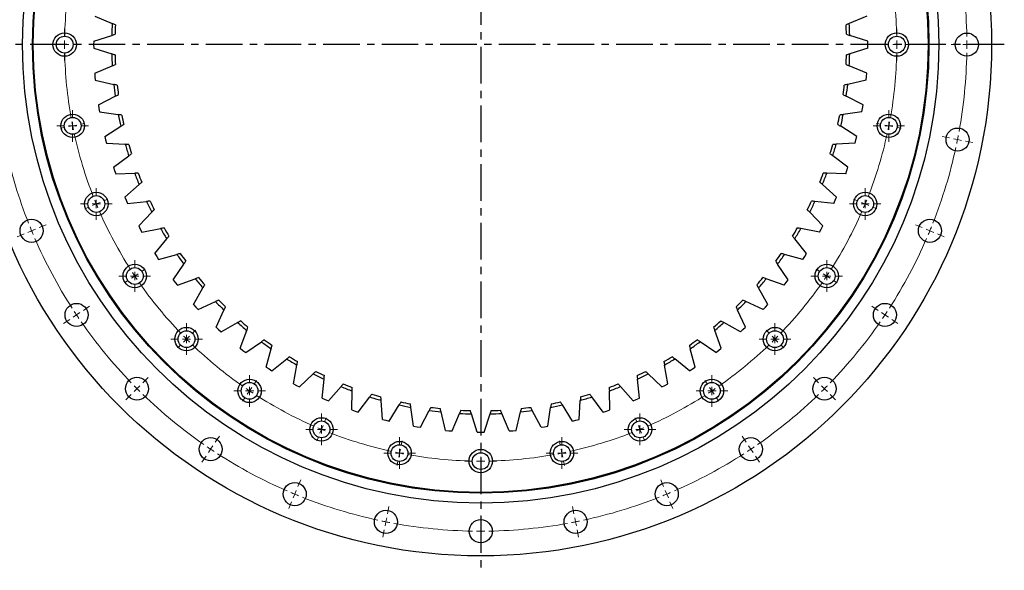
# Model space of a CAD drawing. Header units: millimetres. Extents: x -179 to 2644, y 4914 to 7187.
# Tile 5 of 11: x 297 to 894, y 6317 to 6651. Entities that reach past the tile are written whole.
import ezdxf

# ---------------------------------------------------------------- set-up
doc = ezdxf.new("R2010")
doc.units = ezdxf.units.MM
doc.header["$LTSCALE"] = 10
doc.linetypes.add('CENTER', pattern=[10.16, 6.35, -1.27, 1.27, -1.27])

# ---------------------------------------------------------------- blocks, each defined once
blk = doc.blocks.new('SW_CENTERMARKSYMBOL_3')
at = {"color": 0, "linetype": 'Continuous', "lineweight": 18}
for p, q in [((0, 5), (0, 9.6)), ((-5, 0), (-9.6, 0)), ((0, 0), (-2.5, 0)), ((0, 0), (0, 2.5)), ((0, 0), (0, -2.5)), ((0, 0), (2.5, 0)), ((5, 0), (9.6, 0)), ((0, -5), (0, -9.6))]:
    blk.add_line(p, q, dxfattribs=at)
blk = doc.blocks.new('SW_CENTERMARKSYMBOL_12')
at = {"color": 0, "linetype": 'Continuous', "lineweight": 18}
for p, q in [((0, 5), (0, 9.6)), ((-5, 0), (-9.6, 0)), ((0, 0), (-2.5, 0)), ((0, 0), (0, 2.5)), ((0, 0), (0, -2.5)), ((0, 0), (2.5, 0)), ((5, 0), (9.6, 0)), ((0, -5), (0, -9.6))]:
    blk.add_line(p, q, dxfattribs=at)
blk = doc.blocks.new('SW_CENTERMARKSYMBOL_13')
at = {"color": 0, "linetype": 'Continuous', "lineweight": 18}
for p, q in [((0, 5), (0, 9.6)), ((-5, 0), (-9.6, 0)), ((0, 0), (-2.5, 0)), ((0, 0), (0, 2.5)), ((0, 0), (0, -2.5)), ((0, 0), (2.5, 0)), ((5, 0), (9.6, 0)), ((0, -5), (0, -9.6))]:
    blk.add_line(p, q, dxfattribs=at)
blk = doc.blocks.new('SW_CENTERMARKSYMBOL_14')
at = {"color": 0, "linetype": 'Continuous', "lineweight": 18}
for p, q in [((0, 5), (0, 9.6)), ((-5, 0), (-9.6, 0)), ((0, 0), (-2.5, 0)), ((0, 0), (0, 2.5)), ((0, 0), (0, -2.5)), ((0, 0), (2.5, 0)), ((5, 0), (9.6, 0)), ((0, -5), (0, -9.6))]:
    blk.add_line(p, q, dxfattribs=at)
blk = doc.blocks.new('SW_CENTERMARKSYMBOL_15')
at = {"color": 0, "linetype": 'Continuous', "lineweight": 18}
for p, q in [((0, 5), (0, 9.6)), ((-5, 0), (-9.6, 0)), ((0, 0), (-2.5, 0)), ((0, 0), (0, 2.5)), ((0, 0), (0, -2.5)), ((0, 0), (2.5, 0)), ((5, 0), (9.6, 0)), ((0, -5), (0, -9.6))]:
    blk.add_line(p, q, dxfattribs=at)
blk = doc.blocks.new('SW_CENTERMARKSYMBOL_16')
at = {"color": 0, "linetype": 'Continuous', "lineweight": 18}
for p, q in [((0, 5), (0, 9.6)), ((-5, 0), (-9.6, 0)), ((0, 0), (-2.5, 0)), ((0, 0), (0, 2.5)), ((0, 0), (0, -2.5)), ((0, 0), (2.5, 0)), ((5, 0), (9.6, 0)), ((0, -5), (0, -9.6))]:
    blk.add_line(p, q, dxfattribs=at)
blk = doc.blocks.new('SW_CENTERMARKSYMBOL_17')
at = {"color": 0, "linetype": 'Continuous', "lineweight": 18}
for p, q in [((0, 5), (0, 9.6)), ((-5, 0), (-9.6, 0)), ((0, 0), (-2.5, 0)), ((0, 0), (0, 2.5)), ((0, 0), (0, -2.5)), ((0, 0), (2.5, 0)), ((5, 0), (9.6, 0)), ((0, -5), (0, -9.6))]:
    blk.add_line(p, q, dxfattribs=at)
blk = doc.blocks.new('SW_CENTERMARKSYMBOL_18')
at = {"color": 0, "linetype": 'Continuous', "lineweight": 18}
for p, q in [((0, 5), (0, 9.6)), ((-5, 0), (-9.6, 0)), ((0, 0), (-2.5, 0)), ((0, 0), (0, 2.5)), ((0, 0), (0, -2.5)), ((0, 0), (2.5, 0)), ((5, 0), (9.6, 0)), ((0, -5), (0, -9.6))]:
    blk.add_line(p, q, dxfattribs=at)
blk = doc.blocks.new('SW_CENTERMARKSYMBOL_19')
at = {"color": 0, "linetype": 'Continuous', "lineweight": 18}
for p, q in [((0, 5), (0, 9.6)), ((-5, 0), (-9.6, 0)), ((0, 0), (-2.5, 0)), ((0, 0), (0, 2.5)), ((0, 0), (0, -2.5)), ((0, 0), (2.5, 0)), ((5, 0), (9.6, 0)), ((0, -5), (0, -9.6))]:
    blk.add_line(p, q, dxfattribs=at)
blk = doc.blocks.new('SW_CENTERMARKSYMBOL_20')
at = {"color": 0, "linetype": 'Continuous', "lineweight": 18}
for p, q in [((0, 5), (0, 9.6)), ((-5, 0), (-9.6, 0)), ((0, 0), (-2.5, 0)), ((0, 0), (0, 2.5)), ((0, 0), (0, -2.5)), ((0, 0), (2.5, 0)), ((5, 0), (9.6, 0)), ((0, -5), (0, -9.6))]:
    blk.add_line(p, q, dxfattribs=at)
blk = doc.blocks.new('SW_CENTERMARKSYMBOL_21')
at = {"color": 0, "linetype": 'Continuous', "lineweight": 18}
for p, q in [((0, 5), (0, 9.6)), ((-5, 0), (-9.6, 0)), ((0, 0), (-2.5, 0)), ((0, 0), (0, 2.5)), ((0, 0), (0, -2.5)), ((0, 0), (2.5, 0)), ((5, 0), (9.6, 0)), ((0, -5), (0, -9.6))]:
    blk.add_line(p, q, dxfattribs=at)
blk = doc.blocks.new('SW_CENTERMARKSYMBOL_22')
at = {"color": 0, "linetype": 'Continuous', "lineweight": 18}
for p, q in [((0, 5), (0, 9.6)), ((-5, 0), (-9.6, 0)), ((0, 0), (-2.5, 0)), ((0, 0), (0, 2.5)), ((0, 0), (0, -2.5)), ((0, 0), (2.5, 0)), ((5, 0), (9.6, 0)), ((0, -5), (0, -9.6))]:
    blk.add_line(p, q, dxfattribs=at)
blk = doc.blocks.new('SW_CENTERMARKSYMBOL_23')
at = {"color": 0, "linetype": 'Continuous', "lineweight": 18}
for p, q in [((0, 5), (0, 9.6)), ((-5, 0), (-9.6, 0)), ((0, 0), (-2.5, 0)), ((0, 0), (0, 2.5)), ((0, 0), (0, -2.5)), ((0, 0), (2.5, 0)), ((5, 0), (9.6, 0)), ((0, -5), (0, -9.6))]:
    blk.add_line(p, q, dxfattribs=at)
blk = doc.blocks.new('SW_CENTERMARKSYMBOL_24')
at = {"color": 0, "linetype": 'Continuous', "lineweight": 18}
for p, q in [((0, 5), (0, 9.6)), ((-5, 0), (-9.6, 0)), ((0, 0), (-2.5, 0)), ((0, 0), (0, 2.5)), ((0, 0), (0, -2.5)), ((0, 0), (2.5, 0)), ((5, 0), (9.6, 0)), ((0, -5), (0, -9.6))]:
    blk.add_line(p, q, dxfattribs=at)
blk = doc.blocks.new('SW_CENTERMARKSYMBOL_25')
at = {"color": 0, "linetype": 'Continuous', "lineweight": 18}
for p, q in [((0, 5), (0, 9.6)), ((-5, 0), (-9.6, 0)), ((0, 0), (-2.5, 0)), ((0, 0), (0, 2.5)), ((0, 0), (0, -2.5)), ((0, 0), (2.5, 0)), ((5, 0), (9.6, 0)), ((0, -5), (0, -9.6))]:
    blk.add_line(p, q, dxfattribs=at)
blk = doc.blocks.new('SW_CENTERMARKSYMBOL_26')
at = {"color": 0, "linetype": 'Continuous', "lineweight": 18}
for p, q in [((0, 5), (0, 9.6)), ((-5, 0), (-9.6, 0)), ((0, 0), (-2.5, 0)), ((0, 0), (0, 2.5)), ((0, 0), (0, -2.5)), ((0, 0), (2.5, 0)), ((5, 0), (9.6, 0)), ((0, -5), (0, -9.6))]:
    blk.add_line(p, q, dxfattribs=at)
blk = doc.blocks.new('SW_CENTERMARKSYMBOL_34')
at = {"color": 0, "linetype": 'Continuous', "lineweight": 18}
for p, q in [((0, 5), (0, 9.6)), ((-5, 0), (-9.6, 0)), ((0, 0), (-2.5, 0)), ((0, 0), (0, 2.5)), ((0, 0), (0, -2.5)), ((0, 0), (2.5, 0)), ((5, 0), (9.6, 0)), ((0, -5), (0, -9.6))]:
    blk.add_line(p, q, dxfattribs=at)

msp = doc.modelspace()

# ---------------------------------------------------------------- linework, layer by layer
at = {"linetype": 'CENTER', "ltscale": 0.35}
for p, q in [((576.74, 6954.31), (576.74, 6316.9)), ((894.46, 6635.61), (259.03, 6635.61))]:
    msp.add_line(p, q, dxfattribs=at)
at = {"color": 7, "linetype": 'Continuous', "lineweight": 25}
for p, q in [((342.49, 6652.92), (353.11, 6648.49)), ((811, 6652.92), (800.37, 6648.49)), ((341.86, 6637.7), (352.81, 6641.23)), ((811.63, 6637.7), (800.67, 6641.23)), ((341.86, 6637.7), (341.85, 6635.61)), ((341.85, 6635.61), (341.86, 6633.52)), ((341.86, 6633.52), (352.81, 6629.98)), ((811.63, 6633.52), (800.67, 6629.98)), ((811.64, 6635.61), (811.63, 6637.7)), ((811.63, 6633.52), (811.64, 6635.61)), ((342.49, 6618.29), (353.11, 6622.72)), ((811, 6618.29), (800.37, 6622.72)), ((342.49, 6618.29), (342.65, 6616.21)), ((342.65, 6616.21), (342.84, 6614.13)), ((810.65, 6614.13), (810.83, 6616.21)), ((810.83, 6616.21), (811, 6618.29)), ((342.84, 6614.13), (354.04, 6611.5)), ((810.65, 6614.13), (799.44, 6611.5)), ((344.72, 6599.01), (354.94, 6604.3)), ((808.77, 6599.01), (798.55, 6604.3)), ((344.72, 6599.01), (345.06, 6596.94)), ((345.06, 6596.94), (345.41, 6594.89)), ((808.08, 6594.89), (808.43, 6596.94)), ((808.43, 6596.94), (808.77, 6599.01)), ((345.41, 6594.89), (356.79, 6593.2)), ((808.08, 6594.89), (796.69, 6593.2)), ((348.54, 6579.97), (358.28, 6586.09)), ((804.95, 6579.97), (795.2, 6586.09)), ((348.54, 6579.97), (349.04, 6577.94)), ((804.45, 6577.94), (804.95, 6579.97)), ((349.04, 6577.94), (349.56, 6575.92)), ((349.56, 6575.92), (361.05, 6575.18)), ((803.93, 6575.92), (792.44, 6575.18)), ((803.93, 6575.92), (804.45, 6577.94)), ((353.91, 6561.32), (363.12, 6568.22)), ((799.58, 6561.32), (790.37, 6568.22)), ((353.91, 6561.32), (354.58, 6559.34)), ((798.91, 6559.34), (799.58, 6561.32)), ((354.58, 6559.34), (355.27, 6557.36)), ((355.27, 6557.36), (366.78, 6557.57)), ((798.22, 6557.36), (786.71, 6557.57)), ((798.22, 6557.36), (798.91, 6559.34)), ((360.81, 6543.17), (369.41, 6550.81)), ((792.68, 6543.17), (784.07, 6550.81)), ((360.81, 6543.17), (361.64, 6541.25)), ((791.85, 6541.25), (792.68, 6543.17)), ((361.64, 6541.25), (362.48, 6539.34)), ((362.48, 6539.34), (373.94, 6540.5)), ((791, 6539.34), (779.55, 6540.5)), ((791, 6539.34), (791.85, 6541.25)), ((369.18, 6525.65), (377.12, 6533.98)), ((784.31, 6525.65), (776.36, 6533.98)), ((369.18, 6525.65), (370.16, 6523.81)), ((783.32, 6523.81), (784.31, 6525.65)), ((370.16, 6523.81), (371.16, 6521.98)), ((371.16, 6521.98), (382.48, 6524.08)), ((782.32, 6521.98), (771, 6524.08)), ((782.32, 6521.98), (783.32, 6523.81)), ((378.96, 6508.89), (386.2, 6517.84)), ((774.52, 6508.89), (767.29, 6517.84)), ((378.96, 6508.89), (380.1, 6507.13)), ((380.1, 6507.13), (381.25, 6505.39)), ((381.25, 6505.39), (392.36, 6508.42)), ((772.24, 6505.39), (761.13, 6508.42)), ((772.24, 6505.39), (773.39, 6507.13)), ((773.39, 6507.13), (774.52, 6508.89)), ((390.1, 6492.99), (396.57, 6502.51)), ((763.38, 6492.99), (756.91, 6502.51)), ((390.1, 6492.99), (391.38, 6491.33)), ((391.38, 6491.33), (392.67, 6489.69)), ((392.67, 6489.69), (403.49, 6493.62)), ((760.82, 6489.69), (750, 6493.62)), ((760.82, 6489.69), (762.11, 6491.33)), ((762.11, 6491.33), (763.38, 6492.99)), ((402.52, 6478.06), (408.18, 6488.08)), ((750.97, 6478.06), (745.31, 6488.08)), ((402.52, 6478.06), (403.93, 6476.52)), ((405.35, 6474.99), (415.81, 6479.8)), ((748.14, 6474.99), (737.68, 6479.8)), ((749.56, 6476.52), (750.97, 6478.06)), ((403.93, 6476.52), (405.35, 6474.99)), ((416.12, 6464.21), (420.94, 6474.67)), ((737.36, 6464.21), (732.55, 6474.67)), ((748.14, 6474.99), (749.56, 6476.52)), ((419.2, 6461.38), (429.22, 6467.04)), ((734.29, 6461.38), (724.27, 6467.04)), ((416.12, 6464.21), (417.66, 6462.79)), ((417.66, 6462.79), (419.2, 6461.38)), ((430.83, 6451.53), (434.76, 6462.35)), ((722.66, 6451.53), (718.73, 6462.35)), ((734.29, 6461.38), (735.83, 6462.79)), ((735.83, 6462.79), (737.36, 6464.21)), ((434.12, 6448.97), (443.65, 6455.44)), ((719.36, 6448.97), (709.84, 6455.44)), ((430.83, 6451.53), (432.47, 6450.24)), ((432.47, 6450.24), (434.12, 6448.97)), ((446.53, 6440.11), (449.55, 6451.22)), ((706.96, 6440.11), (703.93, 6451.22)), ((719.36, 6448.97), (721.02, 6450.24)), ((721.02, 6450.24), (722.66, 6451.53)), ((450.02, 6437.83), (458.98, 6445.06)), ((463.11, 6430.03), (465.21, 6441.35)), ((690.37, 6430.03), (688.27, 6441.35)), ((703.46, 6437.83), (694.51, 6445.06)), ((446.53, 6440.11), (448.27, 6438.96)), ((448.27, 6438.96), (450.02, 6437.83)), ((466.79, 6428.04), (475.12, 6435.99)), ((686.7, 6428.04), (678.37, 6435.99)), ((703.46, 6437.83), (705.22, 6438.96)), ((705.22, 6438.96), (706.96, 6440.11)), ((463.11, 6430.03), (464.95, 6429.02)), ((480.48, 6421.35), (481.64, 6432.8)), ((673.01, 6421.35), (671.85, 6432.8)), ((688.54, 6429.02), (690.37, 6430.03)), ((464.95, 6429.02), (466.79, 6428.04)), ((484.31, 6419.67), (491.95, 6428.28)), ((498.5, 6414.13), (498.71, 6425.64)), ((654.99, 6414.13), (654.78, 6425.64)), ((669.18, 6419.67), (661.54, 6428.28)), ((686.7, 6428.04), (688.54, 6429.02)), ((480.48, 6421.35), (482.39, 6420.5)), ((482.39, 6420.5), (484.31, 6419.67)), ((502.45, 6412.77), (509.36, 6421.98)), ((517.06, 6408.42), (516.32, 6419.91)), ((521.11, 6407.4), (527.23, 6417.15)), ((632.38, 6407.4), (626.26, 6417.15)), ((636.43, 6408.42), (637.17, 6419.91)), ((651.03, 6412.77), (644.13, 6421.98)), ((669.18, 6419.67), (671.1, 6420.5)), ((671.1, 6420.5), (673.01, 6421.35)), ((498.5, 6414.13), (500.47, 6413.44)), ((500.47, 6413.44), (502.45, 6412.77)), ((536.02, 6404.27), (534.33, 6415.66)), ((540.14, 6403.58), (545.44, 6413.8)), ((555.27, 6401.7), (552.64, 6412.91)), ((559.43, 6401.35), (563.86, 6411.98)), ((574.65, 6400.72), (571.11, 6411.68)), ((578.83, 6400.72), (582.37, 6411.68)), ((594.06, 6401.35), (589.63, 6411.98)), ((598.22, 6401.7), (600.84, 6412.91)), ((613.34, 6403.58), (608.05, 6413.8)), ((617.46, 6404.27), (619.15, 6415.66)), ((651.03, 6412.77), (653.01, 6413.44)), ((653.01, 6413.44), (654.99, 6414.13)), ((517.06, 6408.42), (519.08, 6407.9)), ((519.08, 6407.9), (521.11, 6407.4)), ((632.38, 6407.4), (634.41, 6407.9)), ((634.41, 6407.9), (636.43, 6408.42)), ((536.02, 6404.27), (538.08, 6403.92)), ((538.08, 6403.92), (540.14, 6403.58)), ((555.27, 6401.7), (557.35, 6401.52)), ((557.35, 6401.52), (559.43, 6401.35)), ((574.65, 6400.72), (576.74, 6400.71)), ((576.74, 6400.71), (578.83, 6400.72)), ((594.06, 6401.35), (596.14, 6401.52)), ((596.14, 6401.52), (598.22, 6401.7)), ((613.34, 6403.58), (615.41, 6403.92)), ((615.41, 6403.92), (617.46, 6404.27))]:
    msp.add_line(p, q, dxfattribs=at)
at = {"color": 0, "linetype": 'Continuous', "lineweight": 18}
for p, q in [((319.24, 6635.61), (316.64, 6635.61)), ((324.24, 6635.61), (321.74, 6635.61)), ((324.24, 6635.61), (326.74, 6635.61)), ((329.24, 6635.61), (331.84, 6635.61)), ((824.24, 6635.61), (821.64, 6635.61)), ((829.24, 6635.61), (826.74, 6635.61)), ((829.24, 6635.61), (831.74, 6635.61)), ((834.24, 6635.61), (836.84, 6635.61)), ((866.74, 6635.61), (862.24, 6635.61)), ((871.74, 6635.61), (869.24, 6635.61)), ((871.74, 6635.61), (874.24, 6635.61)), ((876.74, 6635.61), (881.24, 6635.61)), ((324.19, 6585.37), (321.64, 6584.86)), ((329.1, 6586.35), (326.64, 6585.86)), ((329.1, 6586.35), (331.55, 6586.83)), ((334, 6587.32), (336.55, 6587.83)), ((819.49, 6587.32), (816.94, 6587.83)), ((824.39, 6586.35), (821.94, 6586.83)), ((824.39, 6586.35), (826.84, 6585.86)), ((829.3, 6585.37), (831.85, 6584.86)), ((861.17, 6579.03), (856.76, 6579.91)), ((866.08, 6578.05), (863.62, 6578.54)), ((866.08, 6578.05), (868.53, 6577.57)), ((870.98, 6577.08), (875.39, 6576.2)), ((338.84, 6537.07), (336.44, 6536.07)), ((343.46, 6538.98), (341.15, 6538.02)), ((343.46, 6538.98), (345.77, 6539.94)), ((348.08, 6540.89), (350.49, 6541.89)), ((805.4, 6540.89), (803, 6541.89)), ((810.02, 6538.98), (807.71, 6539.94)), ((810.02, 6538.98), (812.33, 6538.02)), ((814.64, 6537.07), (817.04, 6536.07)), ((308.82, 6524.63), (312.98, 6526.35)), ((844.67, 6524.63), (840.51, 6526.35)), ((299.58, 6520.8), (295.42, 6519.08)), ((304.2, 6522.71), (301.89, 6521.76)), ((304.2, 6522.71), (306.51, 6523.67)), ((849.29, 6522.71), (846.98, 6523.67)), ((849.29, 6522.71), (851.6, 6521.76)), ((853.91, 6520.8), (858.06, 6519.08)), ((366.8, 6495.32), (364.72, 6493.94)), ((366.8, 6495.32), (368.88, 6496.71)), ((370.95, 6498.1), (373.12, 6499.55)), ((782.53, 6498.1), (780.37, 6499.55)), ((786.69, 6495.32), (784.61, 6496.71)), ((786.69, 6495.32), (788.77, 6493.94)), ((362.64, 6492.55), (360.48, 6491.1)), ((790.85, 6492.55), (793.01, 6491.1)), ((335.62, 6474.49), (339.36, 6476.99)), ((817.87, 6474.49), (814.13, 6476.99)), ((331.46, 6471.71), (329.38, 6470.32)), ((331.46, 6471.71), (333.54, 6473.1)), ((822.03, 6471.71), (819.95, 6473.1)), ((822.03, 6471.71), (824.11, 6470.32)), ((327.3, 6468.93), (323.56, 6466.43)), ((826.18, 6468.93), (829.93, 6466.43)), ((401.73, 6460.6), (403.57, 6462.44)), ((751.75, 6460.6), (749.91, 6462.44)), ((394.66, 6453.53), (392.83, 6451.69)), ((398.2, 6457.06), (396.43, 6455.29)), ((398.2, 6457.06), (399.97, 6458.83)), ((755.29, 6457.06), (753.52, 6458.83)), ((755.29, 6457.06), (757.06, 6455.29)), ((758.82, 6453.53), (760.66, 6451.69)), ((371.68, 6430.55), (374.86, 6433.73)), ((439.24, 6429.82), (440.68, 6431.98)), ((714.25, 6429.82), (712.8, 6431.98)), ((781.8, 6430.55), (778.62, 6433.73)), ((364.61, 6423.47), (361.43, 6420.29)), ((368.15, 6427.01), (366.38, 6425.24)), ((368.15, 6427.01), (369.91, 6428.78)), ((436.46, 6425.66), (435.07, 6423.58)), ((436.46, 6425.66), (437.85, 6427.74)), ((717.03, 6425.66), (715.64, 6427.74)), ((717.03, 6425.66), (718.41, 6423.58)), ((785.34, 6427.01), (783.57, 6428.78)), ((785.34, 6427.01), (787.11, 6425.24)), ((788.88, 6423.47), (792.06, 6420.29)), ((433.68, 6421.5), (432.24, 6419.34)), ((719.8, 6421.5), (721.25, 6419.34)), ((482.03, 6406.95), (483.02, 6409.35)), ((671.46, 6406.95), (670.46, 6409.35)), ((480.12, 6402.33), (479.16, 6400.02)), ((480.12, 6402.33), (481.07, 6404.64)), ((673.37, 6402.33), (672.41, 6404.64)), ((673.37, 6402.33), (674.33, 6400.02)), ((415.63, 6394.48), (418.13, 6398.22)), ((478.2, 6397.71), (477.21, 6395.3)), ((528.46, 6392.86), (528.97, 6395.41)), ((625.03, 6392.86), (624.52, 6395.41)), ((675.28, 6397.71), (676.28, 6395.3)), ((737.86, 6394.48), (735.36, 6398.22)), ((412.85, 6390.32), (411.46, 6388.24)), ((412.85, 6390.32), (414.24, 6392.4)), ((527.48, 6387.96), (527, 6385.51)), ((527.48, 6387.96), (527.97, 6390.41)), ((576.74, 6388.11), (576.74, 6390.71)), ((626, 6387.96), (625.52, 6390.41)), ((626, 6387.96), (626.49, 6385.51)), ((740.64, 6390.32), (739.25, 6392.4)), ((740.64, 6390.32), (742.03, 6388.24)), ((410.07, 6386.17), (407.57, 6382.42)), ((526.51, 6383.05), (526, 6380.5)), ((576.74, 6383.11), (576.74, 6385.61)), ((576.74, 6383.11), (576.74, 6380.61)), ((626.98, 6383.05), (627.49, 6380.5)), ((743.41, 6386.17), (745.91, 6382.42)), ((576.74, 6378.11), (576.74, 6375.51)), ((465.77, 6367.68), (467.49, 6371.84)), ((687.72, 6367.68), (686, 6371.84)), ((463.85, 6363.06), (464.81, 6365.37)), ((689.64, 6363.06), (688.68, 6365.37)), ((461.94, 6358.44), (460.22, 6354.28)), ((463.85, 6363.06), (462.9, 6360.75)), ((689.64, 6363.06), (690.59, 6360.75)), ((691.55, 6358.44), (693.27, 6354.28)), ((520.17, 6351.18), (521.05, 6355.59)), ((633.32, 6351.18), (632.44, 6355.59)), ((519.19, 6346.27), (518.7, 6343.82)), ((519.19, 6346.27), (519.68, 6348.73)), ((576.74, 6345.61), (576.74, 6350.11)), ((634.3, 6346.27), (633.81, 6348.73)), ((634.3, 6346.27), (634.78, 6343.82)), ((518.22, 6341.37), (517.34, 6336.96)), ((576.74, 6340.61), (576.74, 6343.11)), ((576.74, 6340.61), (576.74, 6338.11)), ((635.27, 6341.37), (636.15, 6336.96)), ((576.74, 6335.61), (576.74, 6331.11))]:
    msp.add_line(p, q, dxfattribs=at)
at = {"color": 7, "linetype": 'Continuous', "lineweight": 25}
for centre, radius in [((576.74, 6635.61), 310), ((576.74, 6635.61), 278), ((576.74, 6635.61), 272), ((576.74, 6635.61), 271.5), ((324.24, 6635.61), 7.1), ((324.24, 6635.61), 5.1), ((829.24, 6635.61), 7.1), ((829.24, 6635.61), 5.1), ((871.74, 6635.61), 7), ((329.1, 6586.35), 7.1), ((329.1, 6586.35), 5.1), ((824.39, 6586.35), 7.1), ((824.39, 6586.35), 5.1), ((866.08, 6578.05), 7), ((343.46, 6538.98), 7.1), ((343.46, 6538.98), 5.1), ((810.02, 6538.98), 7.1), ((810.02, 6538.98), 5.1), ((304.2, 6522.71), 7), ((849.29, 6522.71), 7), ((366.8, 6495.32), 7.1), ((786.69, 6495.32), 7.1), ((366.8, 6495.32), 5.1), ((786.69, 6495.32), 5.1), ((331.46, 6471.71), 7), ((822.03, 6471.71), 7), ((398.2, 6457.06), 7.1), ((398.2, 6457.06), 5.1), ((755.29, 6457.06), 7.1), ((755.29, 6457.06), 5.1), ((368.15, 6427.01), 7), ((436.46, 6425.66), 7.1), ((436.46, 6425.66), 5.1), ((717.03, 6425.66), 7.1), ((717.03, 6425.66), 5.1), ((785.34, 6427.01), 7), ((480.12, 6402.33), 7.1), ((480.12, 6402.33), 5.1), ((673.37, 6402.33), 7.1), ((673.37, 6402.33), 5.1), ((412.85, 6390.32), 7), ((527.48, 6387.96), 7.1), ((626, 6387.96), 7.1), ((740.64, 6390.32), 7), ((527.48, 6387.96), 5.1), ((576.74, 6383.11), 7.1), ((576.74, 6383.11), 5.1), ((626, 6387.96), 5.1), ((463.85, 6363.06), 7), ((689.64, 6363.06), 7), ((519.19, 6346.27), 7), ((634.3, 6346.27), 7), ((576.74, 6340.61), 7)]:
    msp.add_circle(centre, radius, dxfattribs=at)
at = {"color": 0, "linetype": 'Continuous', "lineweight": 18}
for radius, start, end in [(295, 0.97111, 10.27889), (252.5, 169.88457, 178.86543), (252.5, 1.13457, 10.11543), (252.5, 179.43272, 180), (252.5, 180, 180.56728), (252.5, 0, 0.56728), (252.5, 359.43272, 0), (295, 0, 0.48556), (295, 359.51444, 0), (252.5, 181.13457, 190.11543), (252.5, 349.88457, 358.86543), (295, 349.72111, 359.02889), (252.5, 190.68272, 191.25), (252.5, 191.25, 191.81728), (252.5, 348.18272, 348.75), (252.5, 348.75, 349.31728), (252.5, 192.38457, 201.36543), (252.5, 338.63457, 347.61543), (295, 348.75, 349.23556), (295, 192.22111, 201.52889), (295, 338.47111, 347.77889), (295, 348.26444, 348.75), (252.5, 201.93272, 202.5), (252.5, 202.5, 203.06728), (252.5, 336.93272, 337.5), (252.5, 337.5, 338.06728), (252.5, 203.63457, 212.61543), (252.5, 327.38457, 336.36543), (295, 202.01444, 202.5), (295, 337.5, 337.98556), (295, 202.5, 202.98556), (295, 337.01444, 337.5), (295, 203.47111, 212.77889), (295, 327.22111, 336.52889), (252.5, 213.18272, 213.75), (252.5, 213.75, 214.31728), (252.5, 325.68272, 326.25), (252.5, 326.25, 326.81728), (252.5, 214.88457, 223.86543), (252.5, 316.13457, 325.11543), (295, 213.26444, 213.75), (295, 213.75, 214.23556), (295, 325.76444, 326.25), (295, 326.25, 326.73556), (295, 214.72111, 224.02889), (295, 315.97111, 325.27889), (252.5, 224.43272, 225), (252.5, 225, 225.56728), (252.5, 226.13457, 235.11543), (252.5, 304.88457, 313.86543), (252.5, 314.43272, 315), (252.5, 315, 315.56728), (295, 224.51444, 225), (295, 225, 225.48556), (295, 225.97111, 235.27889), (252.5, 235.68272, 236.25), (252.5, 236.25, 236.81728), (252.5, 303.18272, 303.75), (252.5, 303.75, 304.31728), (295, 304.72111, 314.02889), (295, 314.51444, 315), (295, 315, 315.48556), (252.5, 237.38457, 246.36543), (252.5, 293.63457, 302.61543), (252.5, 246.93272, 247.5), (252.5, 247.5, 248.06728), (252.5, 248.63457, 257.61543), (252.5, 282.38457, 291.36543), (252.5, 291.93272, 292.5), (252.5, 292.5, 293.06728), (295, 235.76444, 236.25), (295, 236.25, 236.73556), (295, 237.22111, 246.52889), (252.5, 258.18272, 258.75), (252.5, 258.75, 259.31728), (252.5, 280.68272, 281.25), (252.5, 281.25, 281.81728), (295, 293.47111, 302.77889), (295, 303.26444, 303.75), (295, 303.75, 304.23556), (252.5, 259.88457, 268.86543), (252.5, 269.43272, 270), (252.5, 270, 270.56728), (252.5, 271.13457, 280.11543), (295, 247.01444, 247.5), (295, 292.5, 292.98556), (295, 247.5, 247.98556), (295, 248.47111, 257.77889), (295, 282.22111, 291.52889), (295, 292.01444, 292.5), (295, 258.26444, 258.75), (295, 258.75, 259.23556), (295, 280.76444, 281.25), (295, 281.25, 281.73556), (295, 259.72111, 269.02889), (295, 269.51444, 270), (295, 270, 270.48556), (295, 270.97111, 280.27889)]:
    msp.add_arc((576.74, 6635.61), radius, start, end, dxfattribs=at)
at = {"color": 7, "linetype": 'Continuous', "lineweight": 25}
for radius, start, end in [(224, 176.70303, 178.56013), (222, 176.88438, 178.37878), (222, 1.62122, 3.11562), (224, 1.43987, 3.29697), (224, 181.43987, 183.29697), (222, 181.62122, 183.11562), (222, 356.88438, 358.37878), (224, 356.70303, 358.56013), (224, 186.17672, 188.03381), (222, 186.35807, 187.85246), (222, 352.14754, 353.64193), (224, 351.96619, 353.82328), (224, 190.91356, 192.77065), (222, 191.09491, 192.5893), (222, 347.4107, 348.90509), (224, 347.22935, 349.08644), (224, 195.6504, 197.50749), (222, 195.83175, 197.32615), (222, 342.67385, 344.16825), (224, 342.49251, 344.3496), (224, 200.38724, 202.24434), (222, 200.56859, 202.06299), (222, 337.93701, 339.43141), (224, 337.75566, 339.61276), (224, 205.12409, 206.98118), (222, 205.30543, 206.79983), (222, 333.20017, 334.69457), (224, 333.01882, 334.87591), (224, 209.86093, 211.71802), (222, 210.04228, 211.53667), (222, 328.46333, 329.95772), (224, 328.28198, 330.13907), (224, 214.59777, 216.45486), (222, 214.77912, 216.27351), (222, 323.72649, 325.22088), (224, 323.54514, 325.40223), (224, 219.33461, 221.1917), (222, 219.51596, 221.01036), (222, 318.98964, 320.48404), (224, 318.8083, 320.66539), (224, 224.07145, 225.92855), (222, 224.2528, 225.7472), (222, 314.2528, 315.7472), (224, 314.07145, 315.92855), (224, 228.8083, 230.66539), (222, 228.98964, 230.48404), (222, 309.51596, 311.01036), (224, 309.33461, 311.1917), (224, 233.54514, 235.40223), (222, 233.72649, 235.22088), (222, 304.77912, 306.27351), (224, 304.59777, 306.45486), (224, 238.28198, 240.13907), (222, 238.46333, 239.95772), (222, 300.04228, 301.53667), (224, 299.86093, 301.71802), (224, 243.01882, 244.87591), (222, 243.20017, 244.69457), (222, 295.30543, 296.79983), (224, 295.12409, 296.98118), (222, 247.93701, 249.43141), (222, 290.56859, 292.06299), (224, 247.75566, 249.61276), (222, 252.67385, 254.16825), (222, 285.83175, 287.32615), (224, 290.38724, 292.24434), (224, 252.49251, 254.3496), (224, 257.22935, 259.08644), (222, 257.4107, 258.90509), (224, 280.91356, 282.77065), (222, 281.09491, 282.5893), (224, 285.6504, 287.50749), (224, 261.96619, 263.82328), (222, 262.14754, 263.64193), (224, 266.70303, 268.56013), (222, 266.88438, 268.37878), (224, 271.43987, 273.29697), (222, 271.62122, 273.11562), (224, 276.17672, 278.03381), (222, 276.35807, 277.85246)]:
    msp.add_arc((576.74, 6635.61), radius, start, end, dxfattribs=at)
for points in [[(355.07, 6647.67), (354.42, 6647.94), (353.77, 6648.22), (353.11, 6648.49)], [(800.37, 6648.49), (799.72, 6648.22), (799.07, 6647.94), (798.42, 6647.67)], [(352.81, 6641.23), (353.49, 6641.45), (354.16, 6641.67), (354.83, 6641.89)], [(798.65, 6641.89), (799.33, 6641.67), (800, 6641.45), (800.67, 6641.23)], [(354.83, 6629.33), (354.16, 6629.54), (353.49, 6629.76), (352.81, 6629.98)], [(800.67, 6629.98), (800, 6629.76), (799.33, 6629.54), (798.65, 6629.33)], [(353.11, 6622.72), (353.77, 6623), (354.42, 6623.27), (355.07, 6623.54)], [(798.42, 6623.54), (799.07, 6623.27), (799.72, 6623), (800.37, 6622.72)], [(356.11, 6611.02), (355.42, 6611.18), (354.73, 6611.34), (354.04, 6611.5)], [(799.44, 6611.5), (798.76, 6611.34), (798.07, 6611.18), (797.38, 6611.02)], [(354.94, 6604.3), (355.57, 6604.63), (356.2, 6604.95), (356.83, 6605.28)], [(796.66, 6605.28), (797.29, 6604.95), (797.92, 6604.63), (798.55, 6604.3)], [(358.89, 6592.89), (358.19, 6592.99), (357.49, 6593.09), (356.79, 6593.2)], [(796.69, 6593.2), (795.99, 6593.09), (795.29, 6592.99), (794.59, 6592.89)], [(358.28, 6586.09), (358.88, 6586.47), (359.48, 6586.84), (360.08, 6587.22)], [(793.41, 6587.22), (794.01, 6586.84), (794.6, 6586.47), (795.2, 6586.09)], [(363.16, 6575.04), (362.46, 6575.09), (361.75, 6575.13), (361.05, 6575.18)], [(792.44, 6575.18), (791.73, 6575.13), (791.03, 6575.09), (790.32, 6575.04)], [(363.12, 6568.22), (363.69, 6568.64), (364.25, 6569.07), (364.82, 6569.49)], [(788.67, 6569.49), (789.24, 6569.07), (789.8, 6568.64), (790.37, 6568.22)], [(368.9, 6557.61), (368.19, 6557.6), (367.48, 6557.59), (366.78, 6557.57)], [(786.71, 6557.57), (786.01, 6557.59), (785.3, 6557.6), (784.59, 6557.61)], [(369.41, 6550.81), (369.94, 6551.28), (370.47, 6551.75), (371, 6552.22)], [(782.49, 6552.22), (783.02, 6551.75), (783.54, 6551.28), (784.07, 6550.81)], [(376.05, 6540.71), (375.34, 6540.64), (374.64, 6540.57), (373.94, 6540.5)], [(779.55, 6540.5), (778.85, 6540.57), (778.14, 6540.64), (777.44, 6540.71)], [(377.12, 6533.98), (377.61, 6534.49), (378.1, 6535), (378.59, 6535.51)], [(774.9, 6535.51), (775.39, 6535), (775.87, 6534.49), (776.36, 6533.98)], [(384.57, 6524.46), (383.87, 6524.34), (383.18, 6524.21), (382.48, 6524.08)], [(386.2, 6517.84), (386.64, 6518.39), (387.09, 6518.94), (387.53, 6519.49)], [(765.96, 6519.49), (766.4, 6518.94), (766.84, 6518.39), (767.29, 6517.84)], [(771, 6524.08), (770.31, 6524.21), (769.61, 6524.34), (768.92, 6524.46)], [(394.4, 6508.97), (393.72, 6508.79), (393.04, 6508.6), (392.36, 6508.42)], [(761.13, 6508.42), (760.45, 6508.6), (759.77, 6508.79), (759.08, 6508.97)], [(396.57, 6502.51), (396.97, 6503.09), (397.37, 6503.68), (397.77, 6504.26)], [(755.72, 6504.26), (756.12, 6503.68), (756.52, 6503.09), (756.91, 6502.51)], [(405.48, 6494.35), (404.82, 6494.11), (404.15, 6493.87), (403.49, 6493.62)], [(408.18, 6488.08), (408.53, 6488.7), (408.88, 6489.31), (409.22, 6489.93)], [(744.26, 6489.93), (744.61, 6489.31), (744.96, 6488.7), (745.31, 6488.08)], [(750, 6493.62), (749.33, 6493.87), (748.67, 6494.11), (748, 6494.35)], [(417.73, 6480.69), (417.09, 6480.39), (416.45, 6480.1), (415.81, 6479.8)], [(737.68, 6479.8), (737.04, 6480.1), (736.4, 6480.39), (735.76, 6480.69)], [(420.94, 6474.67), (421.23, 6475.31), (421.53, 6475.95), (421.83, 6476.59)], [(731.66, 6476.59), (731.96, 6475.95), (732.25, 6475.31), (732.55, 6474.67)], [(431.07, 6468.09), (430.45, 6467.74), (429.84, 6467.39), (429.22, 6467.04)], [(724.27, 6467.04), (723.65, 6467.39), (723.03, 6467.74), (722.42, 6468.09)], [(434.76, 6462.35), (435, 6463.02), (435.24, 6463.68), (435.49, 6464.34)], [(718, 6464.34), (718.24, 6463.68), (718.48, 6463.02), (718.73, 6462.35)], [(445.4, 6456.63), (444.81, 6456.23), (444.23, 6455.83), (443.65, 6455.44)], [(449.55, 6451.22), (449.74, 6451.9), (449.93, 6452.58), (450.11, 6453.26)], [(703.38, 6453.26), (703.56, 6452.58), (703.75, 6451.9), (703.93, 6451.22)], [(709.84, 6455.44), (709.26, 6455.83), (708.67, 6456.23), (708.09, 6456.63)], [(460.63, 6446.39), (460.08, 6445.95), (459.53, 6445.51), (458.98, 6445.06)], [(465.21, 6441.35), (465.34, 6442.04), (465.47, 6442.74), (465.6, 6443.43)], [(687.89, 6443.43), (688.01, 6442.74), (688.14, 6442.04), (688.27, 6441.35)], [(694.51, 6445.06), (693.96, 6445.51), (693.41, 6445.95), (692.86, 6446.39)], [(476.65, 6437.45), (476.14, 6436.96), (475.63, 6436.48), (475.12, 6435.99)], [(678.37, 6435.99), (677.86, 6436.48), (677.35, 6436.96), (676.84, 6437.45)], [(481.64, 6432.8), (481.71, 6433.5), (481.78, 6434.21), (481.85, 6434.91)], [(493.35, 6429.86), (492.89, 6429.33), (492.42, 6428.81), (491.95, 6428.28)], [(661.54, 6428.28), (661.07, 6428.81), (660.6, 6429.33), (660.13, 6429.86)], [(671.64, 6434.91), (671.71, 6434.21), (671.78, 6433.5), (671.85, 6432.8)], [(498.71, 6425.64), (498.72, 6426.34), (498.74, 6427.05), (498.75, 6427.76)], [(510.63, 6423.68), (510.21, 6423.11), (509.78, 6422.55), (509.36, 6421.98)], [(644.13, 6421.98), (643.71, 6422.55), (643.28, 6423.11), (642.86, 6423.68)], [(654.74, 6427.76), (654.75, 6427.05), (654.76, 6426.34), (654.78, 6425.64)], [(516.32, 6419.91), (516.27, 6420.62), (516.22, 6421.32), (516.18, 6422.03)], [(528.36, 6418.94), (527.98, 6418.34), (527.6, 6417.75), (527.23, 6417.15)], [(534.33, 6415.66), (534.23, 6416.36), (534.13, 6417.06), (534.02, 6417.76)], [(619.46, 6417.76), (619.36, 6417.06), (619.26, 6416.36), (619.15, 6415.66)], [(626.26, 6417.15), (625.88, 6417.75), (625.51, 6418.34), (625.13, 6418.94)], [(637.31, 6422.03), (637.26, 6421.32), (637.22, 6420.62), (637.17, 6419.91)], [(546.41, 6415.69), (546.09, 6415.06), (545.76, 6414.43), (545.44, 6413.8)], [(552.64, 6412.91), (552.48, 6413.59), (552.32, 6414.28), (552.16, 6414.97)], [(564.68, 6413.93), (564.41, 6413.28), (564.13, 6412.63), (563.86, 6411.98)], [(571.11, 6411.68), (570.9, 6412.35), (570.68, 6413.02), (570.46, 6413.69)], [(583.02, 6413.69), (582.81, 6413.02), (582.59, 6412.35), (582.37, 6411.68)], [(589.63, 6411.98), (589.35, 6412.63), (589.08, 6413.28), (588.81, 6413.93)], [(601.33, 6414.97), (601.17, 6414.28), (601.01, 6413.59), (600.84, 6412.91)], [(608.05, 6413.8), (607.72, 6414.43), (607.4, 6415.06), (607.07, 6415.69)]]:
    msp.add_open_spline(points, degree=3, dxfattribs=at)

# ---------------------------------------------------------------- block references
at = {"color": 7, "linetype": 'Continuous', "lineweight": 18}
for name, p in [('SW_CENTERMARKSYMBOL_34', (324.24, 6635.61)), ('SW_CENTERMARKSYMBOL_12', (829.24, 6635.61)), ('SW_CENTERMARKSYMBOL_3', (329.1, 6586.35)), ('SW_CENTERMARKSYMBOL_13', (824.39, 6586.35)), ('SW_CENTERMARKSYMBOL_26', (343.46, 6538.98)), ('SW_CENTERMARKSYMBOL_14', (810.02, 6538.98)), ('SW_CENTERMARKSYMBOL_25', (366.8, 6495.32)), ('SW_CENTERMARKSYMBOL_15', (786.69, 6495.32)), ('SW_CENTERMARKSYMBOL_24', (398.2, 6457.06)), ('SW_CENTERMARKSYMBOL_16', (755.29, 6457.06)), ('SW_CENTERMARKSYMBOL_23', (436.46, 6425.66)), ('SW_CENTERMARKSYMBOL_17', (717.03, 6425.66)), ('SW_CENTERMARKSYMBOL_22', (480.12, 6402.33)), ('SW_CENTERMARKSYMBOL_18', (673.37, 6402.33)), ('SW_CENTERMARKSYMBOL_21', (527.48, 6387.96)), ('SW_CENTERMARKSYMBOL_19', (626, 6387.96)), ('SW_CENTERMARKSYMBOL_20', (576.74, 6383.11))]:
    msp.add_blockref(name, p, dxfattribs=at)

doc.saveas('drawing.dxf')
